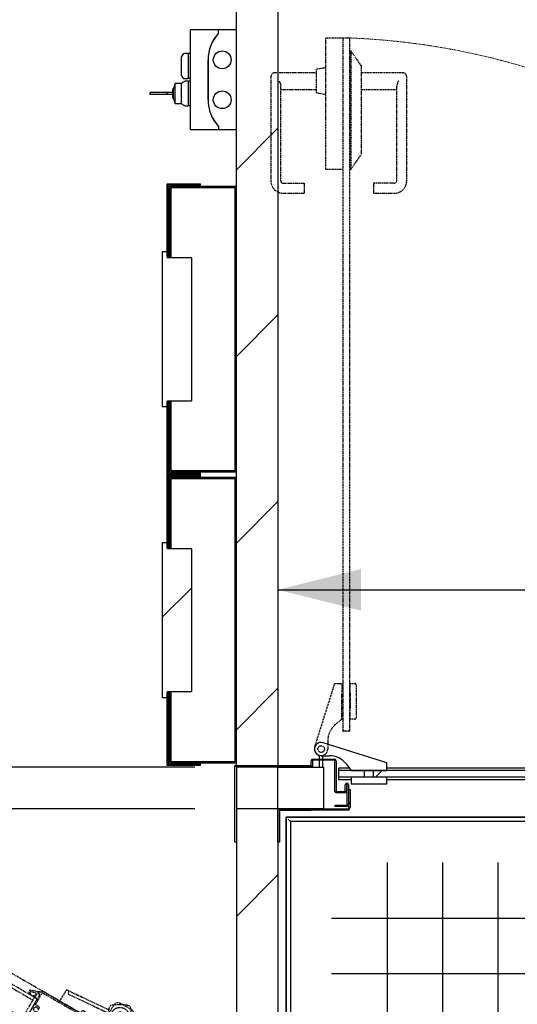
# Model space of a CAD drawing. Header units: millimetres. Extents: x 250 to 59450, y 0 to 41800.
# Tile 71 of 146: x 43272 to 43870, y 16261 to 17446. Entities that reach past the tile are written whole.
import ezdxf

# ---------------------------------------------------------------- set-up
doc = ezdxf.new("R2010")
doc.units = ezdxf.units.MM
doc.header["$LTSCALE"] = 50
doc.header["$PDSIZE"] = -1
doc.linetypes.add('CENTER', pattern=[10.16, 6.35, -1.27, 1.27, -1.27])
doc.linetypes.add('HIDDEN', pattern=[1.905, 1.27, -0.635])
for name, color, linetype in [('KONTUR', 7, 'Continuous'), ('MASS', 29, 'Continuous'), ('SCHNITT', 5, 'CENTER'), ('VERDECKT', 250, 'HIDDEN')]:
    doc.layers.add(name, color=color, linetype=linetype)
doc.styles.add('SLDTEXTSTYLE0', font='TXT', dxfattribs={"width": 0.605})
doc.dimstyles.new('SLDDIMSTYLE2', dxfattribs={"dimtxt": 128.415934, "dimasz": 100, "dimexe": 0, "dimexo": 0.0625, "dimgap": 32.103984, "dimtad": 1, "dimdec": 1, "dimrnd": 1e-09, "dimzin": 12, "dimdsep": 46, "dimtxsty": 'SLDTEXTSTYLE0', "dimsah": 1, "dimcen": 0.09, "dimadec": 0, "dimazin": 3, "dimtfac": 1, "dimtdec": 1, "dimtofl": 0, "dimtmove": 0, "dimatfit": 3, "dimfxl": 1, "dimfrac": 2, "dimtolj": 1, "dimtzin": 12, "dimarcsym": 0})
doc.dimstyles.new('SLDDIMSTYLE3', dxfattribs={"dimtxt": 128.415934, "dimasz": 100, "dimexe": 0, "dimexo": 0.0625, "dimgap": 32.103984, "dimtad": 1, "dimdec": 1, "dimrnd": 1e-09, "dimzin": 12, "dimdsep": 46, "dimtxsty": 'SLDTEXTSTYLE0', "dimsah": 1, "dimcen": 0.09, "dimadec": 0, "dimazin": 3, "dimtfac": 1, "dimtdec": 1, "dimtmove": 0, "dimatfit": 0, "dimfxl": 1, "dimfrac": 2, "dimtolj": 1, "dimtzin": 12, "dimarcsym": 0})

# ---------------------------------------------------------------- blocks, each defined once
blk = doc.blocks.new('Gitterrost')
at = {"color": 7, "linetype": 'Continuous', "lineweight": 0}
blk.add_point((0, 0), dxfattribs=at)
at = {"layer": 'KONTUR', "color": 8, "true_color": 0x808080}
for p, q in [((5817, -2483), (5817, -41924)), ((9150, -2483), (9150, -41924)), ((12483, -2483), (12483, -35964)), ((15817, -2483), (15817, -29510)), ((19150, -2483), (19150, -24930)), ((22483, -2483), (22483, -21376)), ((25817, -2483), (25817, -18520)), ((29150, -2483), (29150, -16196)), ((32483, -2483), (32483, -14306)), ((35817, -2483), (35817, -12787)), ((39150, -2483), (39150, -10787)), ((2483, -5817), (41924, -5817)), ((2483, -9150), (41924, -9150)), ((2483, -12483), (35964, -12483)), ((2483, -15817), (29510, -15817)), ((2483, -19150), (24930, -19150)), ((2483, -22483), (21376, -22483)), ((2483, -25817), (18520, -25817)), ((2483, -29150), (16196, -29150)), ((2483, -32483), (14306, -32483)), ((2483, -35817), (12787, -35817)), ((2483, -39150), (10787, -39150))]:
    blk.add_line(p, q, dxfattribs=at)
blk = doc.blocks.new('Block1')
at = {"color": 7, "linetype": 'Continuous'}
blk.add_blockref('Gitterrost', (0, 198500), dxfattribs=at)
blk = doc.blocks.new('Glastür 875 DIN rechts')
at = {"color": 7, "linetype": 'HIDDEN', "lineweight": 25}
for p, q in [((275, 42775), (1300, 42775)), ((275, 36500), (275, 42775)), ((1350, 42775), (1300, 42725)), ((1300, 42775), (1350, 42775)), ((1300, 42725), (1300, 42775)), ((1300, 42725), (1300, 1125)), ((1350, 42775), (1650, 42775)), ((1700, 42725), (1650, 42775)), ((1650, 42775), (1700, 42775)), ((1700, 42775), (1700, 42725)), ((1700, 42725), (1700, 1125)), ((1800, 41975), (1700, 41975)), ((2400, 41118), (1800, 41975)), ((1800, 36500), (1800, 41975)), ((275, 40975), (-275, 40878)), ((-275, 39472), (-275, 40878)), ((2400, 41118), (2400, 36500)), ((-3025, 40425), (-3025, 34175)), ((-275, 40675), (-2775, 40675)), ((4900, 40675), (2400, 40675)), ((5150, 34175), (5150, 40425)), ((-2425, 34175), (-2425, 39875)), ((4550, 34175), (4550, 39875)), ((-2425, 39675), (-275, 39675)), ((-275, 39472), (275, 39375)), ((2400, 39675), (4550, 39675)), ((275, 34875), (275, 36500)), ((1800, 34875), (1800, 36500)), ((2400, 36500), (2400, 35732)), ((1800, 34875), (2400, 35732)), ((275, 34875), (1300, 34875)), ((1700, 34875), (1800, 34875)), ((-2275, 34025), (-1025, 34025)), ((-1025, 34025), (-1025, 33925)), ((-1025, 33925), (-1025, 33425)), ((4400, 34025), (3150, 34025)), ((3150, 34025), (3150, 33925)), ((3150, 33925), (3150, 33425)), ((-2275, 33425), (-1025, 33425)), ((3150, 33425), (4400, 33425)), ((670, 3457), (700, 3554)), ((700, 3554), (729, 3645)), ((729, 3645), (755, 3727)), ((755, 3727), (777, 3798)), ((777, 3798), (795, 3855)), ((795, 3855), (809, 3898)), ((809, 3898), (817, 3924)), ((817, 3924), (819, 3933)), ((843, 3950), (1250, 3950)), ((1250, 3950), (1250, 3350)), ((1300, 3750), (1250, 3750)), ((1700, 3750), (1750, 3750)), ((1750, 3350), (1750, 3950)), ((1750, 3950), (2025, 3950)), ((2100, 3875), (2100, 3350)), ((-382, 120), (638, 3357)), ((638, 3357), (670, 3457)), ((1250, 1833), (1250, 3350)), ((1750, 3350), (1750, 2400)), ((2100, 3350), (2100, 2400)), ((1750, 1800), (1750, 2400)), ((2100, 2400), (2100, 1875)), ((1250, 1800), (841, 1453)), ((1300, 2000), (1250, 2000)), ((1250, 1833), (1250, 1800)), ((1700, 2000), (1750, 2000)), ((2025, 1800), (1750, 1800)), ((1300, 1125), (1350, 1075)), ((1300, 1125), (1300, 1075)), ((1300, 1075), (1350, 1075)), ((1650, 1075), (1350, 1075)), ((1650, 1075), (1700, 1125)), ((1650, 1075), (1700, 1075)), ((1700, 1125), (1700, 1075)), ((400, 500), (400, 0))]:
    blk.add_line(p, q, dxfattribs=at)
blk.add_circle((0, 0), 200, dxfattribs=at)
blk.add_circle((0, 0), 200, dxfattribs=at)
at = {"color": 7, "linetype": 'HIDDEN', "lineweight": 18}
blk.add_arc((0, 0), 42801, 357.99162, 87.99162, dxfattribs=at)
at = {"color": 7, "linetype": 'HIDDEN', "lineweight": 25}
for centre, radius, start, end in [((-2775, 40425), 250, 89.36848, 181.18583), ((4900, 40425), 250, 359.36848, 91.18583), ((-2275, 34175), 750, 180, 270), ((-2275, 34175), 150, 180, 270), ((4400, 34175), 750, 270, 0), ((4400, 34175), 150, 270, 0), ((843, 3925), 25, 90, 162.51386), ((2025, 3875), 75, 0, 90), ((2025, 1875), 75, 270, 0), ((1650, 500), 1250, 130.31975, 180), ((0, 0), 400, 162.51386, 0)]:
    blk.add_arc(centre, radius, start, end, dxfattribs=at)
at = {"color": 251, "linetype": 'HIDDEN', "lineweight": 25, "true_color": 0x494949}
for points, knots in [([(-2525, 40175), (-2525, 40175), (-2512, 40144), (-2484, 40084), (-2449, 39996), (-2428, 39926), (-2426, 39888), (-2425, 39875)], [0, 0, 0, 0, 0.003062, 0.295432, 0.587517, 0.864072, 1, 1, 1, 1]), ([(4650, 40175), (4650, 40175), (4637, 40144), (4609, 40084), (4574, 39996), (4553, 39926), (4551, 39888), (4550, 39875)], [0, 0, 0, 0, 0.003059, 0.295433, 0.587518, 0.864072, 1, 1, 1, 1])]:
    blk.add_open_spline(points, degree=3, knots=knots, dxfattribs=at)
blk = doc.blocks.new('FLUCHTTÜR FÜR TOR 3500 rechts - 3X')
at = {"layer": 'VERDECKT', "color": 8, "true_color": 0x808080}
for p, q in [((168, -4285), (-35, -5315)), ((168, -4285), (150, -4372)), ((1000, -4255), (575, -4255)), ((1000, -4255), (1000, -5705)), ((1000, -5705), (780, -5705)), ((525, -6500), (758, -6438)), ((758, -6438), (866, -6500)), ((866, -6500), (816, -6587)), ((-1616, -9198), (-374, -6575)), ((-1365, -9115), (-207, -6668)), ((-346, -8180), (474, -6536)), ((70, -7448), (256, -6906)), ((256, -6906), (464, -6547)), ((412, -6786), (265, -7214)), ((520, -6849), (412, -6786)), ((534, -6575), (443, -6732)), ((443, -6732), (508, -6770)), ((508, -6770), (527, -6737)), ((570, -6762), (520, -6849)), ((527, -6737), (570, -6762)), ((593, -6559), (534, -6575)), ((621, -6575), (593, -6559)), ((602, -6607), (621, -6575)), ((645, -6632), (602, -6607)), ((708, -6524), (645, -6632)), ((816, -6587), (708, -6524)), ((316, -7453), (-21959, -46034)), ((304, -7474), (-1554, -10692)), ((216, -7626), (114, -7567)), ((152, -7906), (292, -7664)), ((316, -7453), (216, -7626)), ((334, -7466), (304, -7474)), ((306, -7660), (397, -7713)), ((309, -7333), (1349, -7934)), ((2308, -8603), (316, -7453)), ((2308, -8603), (316, -7453)), ((332, -7595), (375, -7520)), ((415, -7654), (336, -7608)), ((364, -7481), (341, -7467)), ((376, -7513), (369, -7487)), ((410, -7709), (419, -7694)), ((420, -7689), (420, -7663)), ((-1438, -10660), (100, -7997)), ((113, -7994), (603, -8276)), ((571, -8160), (156, -7920)), ((725, -7914), (585, -8156)), ((616, -8273), (681, -8160)), ((636, -7819), (627, -7834)), ((631, -7848), (721, -7900)), ((662, -7802), (639, -7816)), ((752, -7849), (672, -7802)), ((750, -8142), (873, -8213)), ((923, -7806), (760, -7850)), ((773, -8002), (813, -7932)), ((969, -8172), (791, -8070)), ((819, -7927), (917, -7901)), ((891, -8281), (856, -8342)), ((924, -7902), (992, -7941)), ((1035, -7868), (930, -7807)), ((1037, -8154), (969, -8172)), ((1006, -7938), (1038, -7881)), ((1175, -8234), (1037, -8154)), ((1181, -8255), (1175, -8234)), ((1201, -8249), (1181, -8255)), ((1340, -8329), (1201, -8249)), ((1349, -7934), (1354, -7954)), ((1354, -7954), (1375, -7949)), ((1375, -7949), (2358, -8516)), ((1543, -8248), (1575, -8191)), ((1615, -8301), (1547, -8261)), ((1589, -8188), (1694, -8248)), ((1698, -8254), (1742, -8417)), ((-19967, -47184), (2308, -8603)), ((-936, -9622), (-211, -8366)), ((-211, -8366), (-307, -8311)), ((829, -8471), (919, -8523)), ((1079, -8615), (1169, -8667)), ((1095, -8303), (1083, -8325)), ((1095, -8303), (1182, -8353)), ((1182, -8353), (1169, -8375)), ((1268, -8579), (1303, -8519)), ((1340, -8329), (1358, -8397)), ((1358, -8397), (1536, -8500)), ((1371, -8500), (1494, -8572)), ((1448, -8753), (1513, -8640)), ((1941, -9049), (1451, -8766)), ((1704, -8479), (1564, -8721)), ((1567, -8735), (1983, -8975)), ((1604, -8482), (1644, -8412)), ((1645, -8404), (1619, -8307)), ((1808, -8528), (1717, -8475)), ((1747, -8423), (1827, -8469)), ((1815, -9456), (2293, -8628)), ((1831, -8509), (1822, -8524)), ((1832, -8478), (1832, -8504)), ((1997, -8971), (2137, -8729)), ((2039, -8649), (2047, -8634)), ((2133, -8715), (2042, -8663)), ((2051, -8631), (2074, -8617)), ((2084, -8617), (2163, -8663)), ((2177, -8660), (2220, -8585)), ((2226, -8581), (2252, -8574)), ((2260, -8575), (2283, -8588)), ((2287, -8594), (2294, -8620)), ((2358, -8516), (2308, -8603)), ((2308, -8603), (2358, -8516)), ((-1616, -9198), (-1569, -9099)), ((-1559, -9094), (-1365, -9115)), ((-936, -9622), (-1305, -9410)), ((1803, -9177), (1553, -9610)), ((1795, -9461), (1815, -9456)), ((1800, -9482), (1795, -9461)), ((1892, -9153), (1803, -9177)), ((1944, -9062), (1892, -9153)), ((815, -11188), (1800, -9482)), ((1577, -9699), (892, -10885)), ((1553, -9610), (1577, -9699)), ((-19608, -43061), (-1083, -10975)), ((-19334, -42988), (-1009, -11248)), ((-1474, -10757), (-1591, -11425)), ((-1550, -10705), (-1478, -10747)), ((-1508, -11386), (-1454, -11081)), ((-735, -11078), (-1434, -10674)), ((-1166, -11100), (-1385, -10974)), ((-1380, -11046), (-1240, -11127)), ((-1310, -10844), (-688, -11203)), ((-1236, -11141), (-1263, -11188)), ((-1220, -11213), (-1163, -11114)), ((-1183, -11148), (246, -11973)), ((-1083, -10975), (346, -11800)), ((-644, -10940), (-721, -11074)), ((-688, -11203), (-676, -11196)), ((-676, -11196), (-438, -11333)), ((-447, -10900), (-538, -10848)), ((-206, -11040), (-296, -10987)), ((6, -11229), (-199, -11110)), ((-116, -11245), (461, -11578)), ((85, -11113), (20, -11225)), ((94, -11268), (159, -11155)), ((155, -11141), (99, -11109)), ((438, -11842), (800, -11214)), ((803, -10909), (553, -11342)), ((795, -11193), (815, -11188)), ((800, -11214), (795, -11193)), ((892, -10885), (803, -10909)), ((346, -11800), (-18179, -43886)), ((-1586, -11435), (-1416, -11533)), ((-1422, -11443), (-1503, -11396)), ((-1376, -11383), (-1408, -11440)), ((-1403, -11529), (-1333, -11408)), ((-438, -11333), (-438, -11348)), ((-438, -11348), (-278, -11440)), ((-268, -11440), (-148, -11370)), ((-148, -11353), (-171, -11340)), ((513, -11521), (97, -11281)), ((366, -11689), (346, -11800)), ((346, -11800), (424, -11845)), ((463, -11598), (369, -11683)), ((577, -11431), (527, -11518)), ((553, -11342), (577, -11431)), ((73, -11873), (-18252, -43613)), ((-19992, -42832), (-19473, -42396)), ((-19465, -42488), (-19702, -42687)), ((-19461, -42395), (-19291, -42494)), ((-19372, -42533), (-19453, -42487)), ((-19401, -42603), (-19368, -42547)), ((-19288, -42507), (-19358, -42628)), ((-21946, -46012), (-20089, -42795)), ((-20058, -42911), (-21595, -45574)), ((-20075, -42791), (-20003, -42833)), ((-19345, -43311), (-20044, -42908)), ((-19835, -42930), (-19213, -43289)), ((-19541, -42927), (-19760, -42800)), ((-19695, -42768), (-19555, -42850)), ((-18179, -43886), (-19608, -43061)), ((-19541, -42846), (-19513, -42798)), ((-19470, -42823), (-19528, -42923)), ((-18079, -43713), (-19508, -42888)), ((-19355, -43649), (-19445, -43597)), ((-19419, -43459), (-19341, -43325)), ((-19213, -43289), (-19213, -43304)), ((-19213, -43304), (-18975, -43441)), ((-19113, -43789), (-19204, -43736)), ((-18844, -43878), (-19049, -43759)), ((-18975, -43441), (-18963, -43434)), ((-18963, -43434), (-18803, -43526)), ((-18891, -43764), (-18314, -44097)), ((-18813, -43682), (-18836, -43669)), ((-18798, -43535), (-18798, -43673)), ((-18905, -44004), (-18840, -43892)), ((-18845, -44050), (-18901, -44018)), ((-18766, -43934), (-18831, -44047)), ((-18337, -44170), (-18753, -43930)), ((-18722, -44727), (-18472, -44294)), ((-18472, -44294), (-18383, -44271)), ((-18097, -43945), (-18460, -44573)), ((-18383, -44271), (-18333, -44184)), ((-18296, -44089), (-18269, -43964)), ((-18265, -43959), (-18179, -43886)), ((-18179, -43886), (-18101, -43931)), ((-18475, -44599), (-19460, -46305)), ((-19383, -46003), (-18698, -44816)), ((-18698, -44816), (-18722, -44727)), ((-18460, -44573), (-18480, -44578)), ((-18480, -44578), (-18475, -44599)), ((-21592, -45588), (-21102, -45870)), ((-22488, -46450), (-22191, -46109)), ((-22086, -45823), (-22462, -46255)), ((-22066, -46088), (-21026, -46688)), ((-21859, -45861), (-21961, -45802)), ((-21959, -46034), (-21859, -45861)), ((-21959, -46034), (-19967, -47184)), ((-19967, -47184), (-21959, -46034)), ((-21938, -46043), (-21946, -46012)), ((-21911, -46062), (-21934, -46049)), ((-21877, -46056), (-21903, -46063)), ((-21828, -45977), (-21871, -46051)), ((-21735, -46019), (-21814, -45973)), ((-21648, -45665), (-21788, -45908)), ((-21784, -45921), (-21693, -45974)), ((-21702, -46006), (-21725, -46019)), ((-21690, -45988), (-21698, -46003)), ((-21219, -45902), (-21634, -45662)), ((-21483, -46159), (-21483, -46133)), ((-21482, -46128), (-21473, -46113)), ((-21398, -46214), (-21478, -46167)), ((-21459, -46109), (-21369, -46161)), ((-21355, -46158), (-21215, -45915)), ((-21255, -46155), (-21296, -46225)), ((-21009, -46239), (-21187, -46137)), ((-21099, -45884), (-21164, -45997)), ((-21145, -46065), (-21022, -46136)), ((-20954, -46118), (-20919, -46057)), ((-20821, -45970), (-20731, -46022)), ((-20571, -46114), (-20481, -46166)), ((-19722, -46460), (-19472, -46027)), ((-19472, -46027), (-19383, -46003)), ((-22680, -46691), (-22617, -46924)), ((-22462, -46255), (-22670, -46615)), ((-22610, -46662), (-22519, -46504)), ((-22594, -46721), (-22610, -46662)), ((-22567, -46737), (-22594, -46721)), ((-22548, -46704), (-22567, -46737)), ((-22567, -46838), (-22505, -46729)), ((-22505, -46729), (-22548, -46704)), ((-22519, -46504), (-22454, -46542)), ((-22380, -46513), (-22488, -46450)), ((-22454, -46542), (-22473, -46574)), ((-22473, -46574), (-22430, -46599)), ((-22430, -46599), (-22380, -46513)), ((-21349, -46383), (-21393, -46220)), ((-21240, -46449), (-21345, -46389)), ((-21297, -46233), (-21270, -46330)), ((-21266, -46336), (-21198, -46375)), ((-21194, -46389), (-21227, -46445)), ((-21026, -46688), (-21006, -46683)), ((-20991, -46308), (-21009, -46239)), ((-21006, -46683), (-21000, -46703)), ((-21000, -46703), (-20017, -47271)), ((-20853, -46388), (-20991, -46308)), ((-20832, -46382), (-20853, -46388)), ((-20833, -46284), (-20820, -46262)), ((-20833, -46284), (-20746, -46334)), ((-20827, -46403), (-20832, -46382)), ((-20688, -46483), (-20827, -46403)), ((-20746, -46334), (-20734, -46312)), ((-20657, -46699), (-20690, -46755)), ((-20688, -46483), (-20620, -46464)), ((-20686, -46769), (-20581, -46829)), ((-20575, -46735), (-20643, -46695)), ((-20620, -46464), (-20442, -46567)), ((-20470, -46710), (-20568, -46736)), ((-20507, -46295), (-20542, -46355)), ((-20524, -46424), (-20401, -46495)), ((-20424, -46635), (-20464, -46705)), ((-20376, -46723), (-20236, -46480)), ((-20282, -46789), (-20373, -46736)), ((-20267, -46364), (-20332, -46477)), ((-19764, -46643), (-20254, -46360)), ((-20223, -46477), (-19807, -46717)), ((-19475, -46331), (-19953, -47159)), ((-19803, -46730), (-19943, -46973)), ((-19751, -46639), (-19698, -46548)), ((-19698, -46548), (-19722, -46460)), ((-19460, -46305), (-19480, -46311)), ((-19480, -46311), (-19475, -46331)), ((-22617, -46924), (-22509, -46987)), ((-22459, -46900), (-22567, -46838)), ((-22509, -46987), (-22459, -46900)), ((-20574, -46830), (-20411, -46787)), ((-20403, -46788), (-20323, -46834)), ((-20313, -46834), (-20290, -46821)), ((-20287, -46818), (-20278, -46803)), ((-20071, -46948), (-20071, -46974)), ((-20061, -46928), (-20070, -46943)), ((-20066, -46982), (-19987, -47028)), ((-19957, -46976), (-20048, -46924)), ((-20027, -47124), (-20020, -47150)), ((-19983, -47042), (-20026, -47116)), ((-20017, -47271), (-19967, -47184)), ((-19967, -47184), (-20017, -47271)), ((-20015, -47156), (-19992, -47169)), ((-19985, -47170), (-19959, -47163))]:
    blk.add_line(p, q, dxfattribs=at)
for radius in [560, 300, 300]:
    blk.add_circle((0, -6000), radius, dxfattribs=at)
for centre, radius, start, end in [((177, -4287), 10, 96.59962, 168.8663), ((556, -7561), 3306, 89.67495, 96.59962), ((3010, -7726), 4185, 143.84236, 156.15764), ((-15, -9565), 4250, 90.2716, 96.13226), ((-167, -5405), 250, 66.13226, 143.84236), ((-1785, -9063), 4250, 53.86774, 66.13226), ((3470, -6010), 4185, 173.84236, 186.15764), ((-442, -5588), 250, 96.13226, 173.84236), ((-3500, -6010), 4185, 353.84236, 2.74199), ((780, -5805), 100, 90, 182.74199), ((573, -5832), 250, 336.15764, 53.86774), ((-589, -6136), 250, 156.15764, 233.86774), ((1770, -2905), 4250, 233.86774, 242.29244), ((-442, -6432), 250, 186.15764, 263.86774), ((412, -6432), 250, 276.13226, 353.84236), ((550, -6597), 100, 105, 150), ((-3026, -4241), 4185, 326.74741, 336.15764), ((-15, -2455), 4250, 263.86774, 276.13226), ((164, -7480), 100, 161, 240), ((359, -7247), 100, 161, 240), ((301, -7669), 10, 60, 150), ((341, -7600), 10, 150, 240), ((336, -7476), 10, 60, 105), ((359, -7489), 10, 15, 60), ((366, -7515), 10, 330, 15), ((410, -7663), 10, 360, 60), ((410, -7689), 10, 330, 360), ((-257, -8225), 100, 153.49913, 240), ((108, -8002), 10, 60, 150), ((161, -7911), 10, 150, 240), ((402, -7704), 10, 240, 330), ((576, -8151), 10, 240, 330), ((608, -8268), 10, 240, 330), ((636, -7839), 10, 150, 240), ((644, -7824), 10, 120, 150), ((667, -7811), 10, 60, 120), ((725, -8185), 50, 60, 150), ((716, -7909), 10, 330, 60), ((757, -7840), 10, 240, 285), ((816, -8027), 50, 150, 240), ((822, -7937), 10, 105, 150), ((848, -8256), 50, 330, 60), ((919, -7911), 10, 60, 105), ((925, -7816), 10, 60, 105), ((997, -7933), 10, 240, 330), ((1030, -7876), 10, 330, 60), ((1552, -8253), 10, 150, 240), ((1584, -8196), 10, 60, 150), ((1689, -8257), 10, 15, 60), ((1062, -8461), 238, 150, 180.36418), ((834, -8462), 10, 180.36418, 240), ((924, -8514), 10, 240, 21.22955), ((1062, -8461), 137, 81.32369, 201.22955), ((1084, -8606), 10, 98.77045, 240), ((1062, -8461), 137, 278.77045, 38.67631), ((1174, -8658), 10, 240, 299.63582), ((1062, -8461), 237, 299.63582, 330), ((1346, -8544), 50, 60, 150), ((1456, -8758), 10, 150, 240), ((1469, -8615), 50, 330, 60), ((1561, -8457), 50, 240, 330), ((1572, -8726), 10, 150, 240), ((1610, -8309), 10, 15, 60), ((1636, -8407), 10, 330, 15), ((1712, -8484), 10, 60, 150), ((1752, -8414), 10, 195, 240), ((1813, -8519), 10, 240, 330), ((1822, -8478), 10, 0, 60), ((1822, -8504), 10, 330, 0), ((2047, -8654), 10, 150, 240), ((2056, -8639), 10, 120, 150), ((2079, -8626), 10, 60, 120), ((2128, -8724), 10, 330, 60), ((2168, -8655), 10, 240, 330), ((2228, -8590), 10, 105, 150), ((2255, -8583), 10, 60, 105), ((2278, -8597), 10, 15, 60), ((2285, -8623), 10, 330, 15), ((-1607, -9202), 10, 154.661, 233.96018), ((332, -6537), 3306, 233.96018, 240.32505), ((-1560, -9104), 10, 83.80819, 154.661), ((1936, -9057), 10, 330, 60), ((1988, -8966), 10, 240, 330), ((-1545, -10697), 10, 150, 240), ((-1483, -10755), 10, 350, 60), ((-1405, -11089), 50, 60, 170), ((-1405, -11089), 50, 60, 170), ((-1429, -10665), 10, 150, 240), ((-1348, -10909), 75, 170, 240), ((-1348, -10909), 75, 60, 170), ((-1242, -11201), 25, 150, 240), ((-1242, -11201), 25, 240, 330), ((-1245, -11136), 10, 330, 60), ((-1171, -11109), 10, 330, 60), ((-730, -11069), 10, 240, 330), ((-438, -11059), 238, 117.42103, 150), ((-438, -11059), 137, 95.70029, 24.29971), ((-543, -10857), 10, 60, 117.42103), ((-453, -10910), 11.5, 275.70029, 60), ((-302, -10997), 11.5, 60, 204.29971), ((-211, -11048), 10, 2.57897, 60), ((-438, -11059), 238, 350.08625, 2.57897), ((-194, -11101), 10, 170.08625, 240), ((-143, -11292), 55, 60, 150), ((11, -11220), 10, 240, 330), ((94, -11118), 10, 60, 150), ((150, -11150), 10, 330, 60), ((-1581, -11426), 10, 170, 240), ((-1498, -11388), 10, 170, 240), ((-1417, -11435), 10, 240, 330), ((-1411, -11524), 10, 240, 330), ((-1354, -11396), 25, 60, 150), ((-1354, -11396), 25, 330, 60), ((-273, -11431), 10, 240, 300), ((-143, -11292), 55, 150, 240), ((-153, -11362), 10, 300, 60), ((102, -11273), 10, 150, 240), ((376, -11691), 10, 132.51011, 170.0425), ((429, -11837), 10, 240, 330), ((454, -11588), 12.6, 312.51011, 54.99625), ((518, -11513), 10, 240, 330), ((-19466, -42404), 10, 60, 130), ((-19458, -42495), 10, 60, 130), ((-19379, -42616), 25, 150, 240), ((-19379, -42616), 25, 240, 330), ((-19377, -42542), 10, 330, 60), ((-19296, -42502), 10, 330, 60), ((-20080, -42800), 10, 60, 150), ((-20049, -42916), 10, 60, 150), ((-19998, -42824), 10, 240, 310), ((-19798, -42865), 75, 130, 240), ((-19798, -42865), 75, 60, 130), ((-19670, -42725), 50, 130, 240), ((-19670, -42725), 50, 130, 240), ((-19550, -42841), 10, 240, 330), ((-19536, -42918), 10, 240, 330), ((-19492, -42811), 25, 60, 150), ((-19492, -42811), 25, 330, 60), ((-19213, -43578), 237, 150, 182.57897), ((-19440, -43588), 10, 182.57897, 240), ((-19349, -43639), 11.5, 240, 24.29971), ((-19213, -43578), 138, 275.70029, 204.29971), ((-19350, -43320), 10, 330, 60), ((-19198, -43726), 11.5, 95.70029, 240), ((-19108, -43780), 10, 240, 297.42103), ((-19213, -43578), 238, 297.42103, 309.91375), ((-19054, -43768), 10, 60, 129.91375), ((-18863, -43716), 55, 150, 240), ((-18863, -43716), 55, 60, 150), ((-18808, -43673), 10, 240, 360), ((-18808, -43535), 10, 0, 60), ((-18896, -44009), 10, 150, 240), ((-18840, -44042), 10, 240, 330), ((-18849, -43887), 10, 330, 60), ((-18758, -43939), 10, 60, 150), ((-18342, -44179), 10, 330, 60), ((-18308, -44086), 12.6, 245.00375, 347.48989), ((-18259, -43967), 10, 129.9575, 167.48989), ((-18106, -43940), 10, 330, 60), ((-21587, -45579), 10, 150, 240), ((-22116, -46175), 100, 60, 139), ((-22011, -45889), 100, 60, 139), ((-21929, -46040), 10, 195, 240), ((-21906, -46053), 10, 240, 285), ((-21879, -46046), 10, 285, 330), ((-21819, -45982), 10, 60, 150), ((-21779, -45913), 10, 150, 240), ((-21730, -46011), 10, 240, 300), ((-21707, -45998), 10, 300, 330), ((-21698, -45983), 10, 330, 60), ((-21639, -45670), 10, 60, 150), ((-21473, -46133), 10, 150, 180), ((-21473, -46159), 10, 180, 240), ((-21464, -46118), 10, 60, 150), ((-21364, -46153), 10, 240, 330), ((-21212, -46180), 50, 60, 150), ((-21224, -45910), 10, 330, 60), ((-21120, -46022), 50, 150, 240), ((-21107, -45879), 10, 330, 60), ((-20997, -46093), 50, 240, 330), ((-20713, -46176), 238, 119.63582, 150), ((-20713, -46176), 137, 98.77045, 218.67631), ((-20826, -45978), 10, 60, 119.63582), ((-20736, -46030), 10, 278.77045, 60), ((-20713, -46176), 137, 261.32369, 21.22955), ((-20576, -46123), 10, 60, 201.22955), ((-20713, -46176), 237, 330, 0.36418), ((-20486, -46175), 10, 0.36418, 60), ((-22583, -46665), 100, 150, 195), ((-21403, -46222), 10, 15, 60), ((-21340, -46380), 10, 195, 240), ((-21287, -46230), 10, 150, 195), ((-21261, -46327), 10, 195, 240), ((-21235, -46440), 10, 240, 330), ((-21203, -46384), 10, 330, 60), ((-20681, -46760), 10, 150, 240), ((-20648, -46704), 10, 60, 150), ((-20570, -46726), 10, 240, 285), ((-20499, -46380), 50, 150, 240), ((-20473, -46700), 10, 285, 330), ((-20467, -46610), 50, 330, 60), ((-20376, -46452), 50, 240, 330), ((-20368, -46728), 10, 150, 240), ((-20259, -46369), 10, 60, 150), ((-20228, -46485), 10, 60, 150), ((-19812, -46725), 10, 330, 60), ((-19759, -46634), 10, 240, 330), ((0, -6000), 46761, 241.22539, 271.17513), ((-20576, -46821), 10, 240, 285), ((-20408, -46797), 10, 60, 105), ((-20318, -46826), 10, 240, 300), ((-20295, -46813), 10, 300, 330), ((-20287, -46798), 10, 330, 60), ((-20061, -46948), 10, 150, 180), ((-20061, -46974), 10, 180, 240), ((-20053, -46933), 10, 60, 150), ((-20017, -47121), 10, 150, 195), ((-20010, -47147), 10, 195, 240), ((-19987, -47161), 10, 240, 285), ((-19992, -47037), 10, 330, 60), ((-19961, -47154), 10, 285, 330), ((-19952, -46968), 10, 240, 330)]:
    blk.add_arc(centre, radius, start, end, dxfattribs=at)
at = {"layer": 'VERDECKT'}
blk.add_point((0, 0), dxfattribs=at)
blk.add_point((0, 0), dxfattribs=at)
blk = doc.blocks.new('_D_38')
at = {"layer": 'MASS'}
blk.add_line((43582.4, 16759.9), (45032.4, 16759.9), dxfattribs=at)
for points in [[(43582.4, 16759.9), (43682.4, 16734.9), (43682.4, 16784.9)], [(45032.4, 16759.9), (44932.4, 16784.9), (44932.4, 16734.9)]]:
    blk.add_solid(points, dxfattribs=at)
at = {"layer": 'MASS', "insert": (44111.4, 16930.5), "char_height": 132.29, "attachment_point": 1, "style": 'SLDTEXTSTYLE0'}
blk.add_mtext('1450', dxfattribs=at)
blk = doc.blocks.new('_D_40')
at = {"layer": 'MASS'}
for p, q in [((43482.4, 16546.4), (41238.6, 16546.4)), ((41263.6, 16546.4), (41263.6, 12446.4)), ((43482.4, 12446.4), (41238.6, 12446.4))]:
    blk.add_line(p, q, dxfattribs=at)
for points in [[(41263.6, 16546.4), (41238.6, 16446.4), (41288.6, 16446.4)], [(41263.6, 12446.4), (41288.6, 12546.4), (41238.6, 12546.4)]]:
    blk.add_solid(points, dxfattribs=at)
at = {"layer": 'MASS', "insert": (41093.1, 14300.4), "char_height": 132.29, "attachment_point": 1, "rotation": 90, "style": 'SLDTEXTSTYLE0'}
blk.add_mtext('4100', dxfattribs=at)
blk = doc.blocks.new('_D_41')
at = {"layer": 'MASS'}
for p, q in [((43482.4, 19546.4), (41238.6, 19546.4)), ((41263.6, 16546.4), (41263.6, 19546.4)), ((43482.4, 16546.4), (41238.6, 16546.4))]:
    blk.add_line(p, q, dxfattribs=at)
for points in [[(41263.6, 19546.4), (41238.6, 19446.4), (41288.6, 19446.4)], [(41263.6, 16546.4), (41288.6, 16646.4), (41238.6, 16646.4)]]:
    blk.add_solid(points, dxfattribs=at)
at = {"layer": 'MASS', "insert": (41093.1, 17850.4), "char_height": 132.29, "attachment_point": 1, "rotation": 90, "style": 'SLDTEXTSTYLE0'}
blk.add_mtext('3000', dxfattribs=at)
blk = doc.blocks.new('_D_44')
at = {"layer": 'MASS'}
for p, q in [((43482.4, 16496.4), (41566.7, 16496.4)), ((41591.7, 12496.4), (41591.7, 16496.4)), ((43482.4, 12496.4), (41566.7, 12496.4))]:
    blk.add_line(p, q, dxfattribs=at)
for points in [[(41591.7, 16496.4), (41566.7, 16396.4), (41616.7, 16396.4)], [(41591.7, 12496.4), (41616.7, 12596.4), (41566.7, 12596.4)]]:
    blk.add_solid(points, dxfattribs=at)
at = {"layer": 'MASS', "insert": (41421.2, 14300.4), "char_height": 132.29, "attachment_point": 1, "rotation": 90, "style": 'SLDTEXTSTYLE0'}
blk.add_mtext('4000', dxfattribs=at)
blk = doc.blocks.new('_D_46')
at = {"layer": 'MASS'}
for p, q in [((41591.7, 16546.4), (41591.7, 16857.9)), ((43482.4, 16546.4), (41566.7, 16546.4)), ((41591.7, 16496.4), (41591.7, 16546.4)), ((43482.4, 16496.4), (41566.7, 16496.4)), ((41591.7, 16496.4), (41591.7, 16371.4))]:
    blk.add_line(p, q, dxfattribs=at)
for points in [[(41591.7, 16546.4), (41616.7, 16646.4), (41566.7, 16646.4)], [(41591.7, 16496.4), (41566.7, 16396.4), (41616.7, 16396.4)]]:
    blk.add_solid(points, dxfattribs=at)
at = {"layer": 'MASS', "insert": (41421.2, 16661.9), "char_height": 132.29, "attachment_point": 1, "rotation": 90, "style": 'SLDTEXTSTYLE0'}
blk.add_mtext('50', dxfattribs=at)

msp = doc.modelspace()

# ---------------------------------------------------------------- hatches: boundary and pattern name
at = {"layer": 'SCHNITT', "linetype": 'Continuous', "lineweight": 18}
h = msp.add_hatch(dxfattribs=at)
h.set_pattern_fill('ANSI31', color=256, scale=50, style=0)
h.paths.add_polyline_path([(43532.36, 17548.38), (43532.36, 16546.38), (43582.36, 16546.38), (43582.36, 17548.38)], flags=0)
h = msp.add_hatch(dxfattribs=at)
h.set_pattern_fill('ANSI31', color=256, scale=50, angle=3e-322, style=0)
h.paths.add_polyline_path([(43449.26, 17248.38), (43449.26, 17160.38), (43450.76, 17160.38), (43450.76, 17246.88), (43489.26, 17246.88), (43489.26, 17248.38)], flags=0)
h = msp.add_hatch(dxfattribs=at)
h.set_pattern_fill('ANSI31', color=256, scale=50, angle=3e-322, style=0)
h.paths.add_polyline_path([(43530.86, 17243.88), (43530.86, 16902.88), (43453.86, 16902.88), (43453.86, 16926.38), (43452.36, 16926.38), (43452.36, 16901.38), (43532.36, 16901.38), (43532.36, 17245.38), (43452.36, 17245.38), (43452.36, 17220.38), (43453.86, 17220.38), (43453.86, 17243.88)], flags=0)
h = msp.add_hatch(dxfattribs=at)
h.set_pattern_fill('ANSI31', color=256, scale=50, angle=3e-322, style=0)
h.paths.add_polyline_path([(43478.26, 16987.38), (43478.26, 17159.38), (43449.26, 17159.38), (43449.26, 17166.88), (43443.26, 17166.88), (43443.26, 17163.88), (43443.28, 17163.88), (43443.28, 17150.88), (43443.26, 17150.88), (43443.26, 16995.88), (43443.28, 16995.88), (43443.28, 16982.88), (43443.26, 16982.88), (43443.26, 16979.88), (43449.26, 16979.88), (43449.26, 16987.38)], flags=0)
h = msp.add_hatch(dxfattribs=at)
h.set_pattern_fill('ANSI31', color=256, scale=50, angle=3e-322, style=0)
h.paths.add_polyline_path([(43450.76, 16899.88), (43450.76, 16986.38), (43449.26, 16986.38), (43449.26, 16898.38), (43489.26, 16898.38), (43489.26, 16899.88)], flags=0)
h = msp.add_hatch(dxfattribs=at)
h.set_pattern_fill('ANSI31', color=256, scale=50, angle=3e-322, style=0)
h.paths.add_polyline_path([(43449.26, 16898.38), (43449.26, 16810.38), (43450.76, 16810.38), (43450.76, 16896.88), (43489.26, 16896.88), (43489.26, 16898.38)], flags=0)
h = msp.add_hatch(dxfattribs=at)
h.set_pattern_fill('ANSI31', color=256, scale=50, angle=3e-322, style=0)
h.paths.add_polyline_path([(43530.86, 16893.88), (43530.86, 16552.88), (43453.86, 16552.88), (43453.86, 16576.38), (43452.36, 16576.38), (43452.36, 16551.38), (43532.36, 16551.38), (43532.36, 16895.38), (43452.36, 16895.38), (43452.36, 16870.38), (43453.86, 16870.38), (43453.86, 16893.88)], flags=0)
h = msp.add_hatch(dxfattribs=at)
h.set_pattern_fill('ANSI31', color=256, scale=50, angle=3e-322, style=0)
h.paths.add_polyline_path([(43478.26, 16637.38), (43478.26, 16809.38), (43449.26, 16809.38), (43449.26, 16816.88), (43443.26, 16816.88), (43443.26, 16813.88), (43443.28, 16813.88), (43443.28, 16800.88), (43443.26, 16800.88), (43443.26, 16645.88), (43443.28, 16645.88), (43443.28, 16632.88), (43443.26, 16632.88), (43443.26, 16629.88), (43449.26, 16629.88), (43449.26, 16637.38)], flags=0)
h = msp.add_hatch(dxfattribs=at)
h.set_pattern_fill('ANSI31', color=256, scale=50, angle=3e-322, style=0)
h.paths.add_polyline_path([(43450.76, 16549.88), (43450.76, 16636.38), (43449.26, 16636.38), (43449.26, 16548.38), (43489.26, 16548.38), (43489.26, 16549.88)], flags=0)
h = msp.add_hatch(dxfattribs=at)
h.set_pattern_fill('ANSI31', color=256, scale=50, angle=3e-322, style=0)
h.paths.add_polyline_path([(43622.36, 16548.38), (43530.36, 16548.38), (43530.36, 16456.38), (43532.36, 16456.38), (43532.36, 16546.38), (43622.36, 16546.38)], flags=0)
h = msp.add_hatch(dxfattribs=at)
h.set_pattern_fill('ANSI31', color=256, scale=50, angle=3e-322, style=0)
h.paths.add_polyline_path([(43582.36, 16546.38), (43582.36, 16496.38), (43637.36, 16496.38), (43637.36, 16546.38)], flags=0)
h = msp.add_hatch(dxfattribs=at)
h.set_pattern_fill('ANSI31', color=256, scale=50, style=0)
edge = h.paths.add_edge_path(flags=0)
edge.add_line((43622.36, 16554.38), (43622.36, 16546.38))
edge.add_line((43622.36, 16546.38), (43623.86, 16546.38))
edge.add_line((43623.86, 16546.38), (43623.86, 16554.38))
edge.add_arc((43624.36, 16554.38), 0.5, 90, 180, ccw=False)
edge.add_line((43624.36, 16554.88), (43650.36, 16554.88))
edge.add_arc((43650.36, 16554.38), 0.5, 0, 90, ccw=False)
edge.add_line((43650.86, 16554.38), (43650.86, 16517.88))
edge.add_arc((43652.86, 16517.88), 2, 180, 270)
edge.add_line((43652.86, 16515.88), (43662.86, 16515.88))
edge.add_arc((43662.86, 16517.88), 2, 270, 360)
edge.add_line((43664.86, 16517.88), (43664.86, 16525.38))
edge.add_arc((43665.36, 16525.38), 0.5, 0, 180, ccw=False)
edge.add_line((43665.86, 16525.38), (43665.86, 16501.38))
edge.add_arc((43665.36, 16501.38), 0.5, 270, 360, ccw=False)
edge.add_line((43665.36, 16500.88), (43651.36, 16500.88))
edge.add_line((43651.36, 16500.88), (43651.36, 16499.38))
edge.add_line((43651.36, 16499.38), (43665.36, 16499.38))
edge.add_arc((43665.36, 16501.38), 2, 270, 360)
edge.add_line((43667.36, 16501.38), (43667.36, 16525.38))
edge.add_arc((43665.36, 16525.38), 2, 0, 180)
edge.add_line((43663.36, 16525.38), (43663.36, 16517.88))
edge.add_arc((43662.86, 16517.88), 0.5, 270, 360, ccw=False)
edge.add_line((43662.86, 16517.38), (43652.86, 16517.38))
edge.add_arc((43652.86, 16517.88), 0.5, 180, 270, ccw=False)
edge.add_line((43652.36, 16517.88), (43652.36, 16554.38))
edge.add_arc((43650.36, 16554.38), 2, 0, 90)
edge.add_line((43650.36, 16556.38), (43624.36, 16556.38))
edge.add_arc((43624.36, 16554.38), 2, 90, 180)
h = msp.add_hatch(dxfattribs=at)
h.set_pattern_fill('ANSI31', color=256, scale=50, style=0)
h.paths.add_polyline_path([(44234.5, 16542.28), (44225.22, 16542.28), (44225.22, 16542.38), (44191.86, 16542.38), (44191.86, 16542.28), (44181.61, 16542.28), (44181.61, 16542.38), (44150.96, 16542.38), (44150.96, 16542.28), (44146.23, 16542.28), (44146.23, 16542.38), (44115.15, 16542.38), (44115.15, 16542.28), (44104.44, 16542.28), (44104.44, 16542.38), (44071.4, 16542.38), (44071.4, 16542.28), (44060.7, 16542.28), (44060.7, 16542.38), (44019.49, 16542.38), (44019.49, 16542.28), (44011.51, 16542.28), (44011.51, 16542.38), (43986.8, 16542.38), (43986.8, 16542.28), (43978.52, 16542.28), (43978.52, 16542.38), (43940.2, 16542.38), (43940.2, 16542.28), (43927.77, 16542.28), (43927.77, 16542.38), (43889, 16542.38), (43889, 16542.28), (43882.96, 16542.28), (43882.96, 16542.38), (43655.86, 16542.38), (43655.86, 16534.38), (44489.86, 16534.38), (44489.86, 16542.38), (44261.89, 16542.38), (44261.89, 16542.28), (44253.75, 16542.28), (44253.75, 16542.38), (44234.5, 16542.38)], flags=0)
h = msp.add_hatch(dxfattribs=at)
h.set_pattern_fill('ANSI31', color=256, scale=50, style=0)
edge = h.paths.add_edge_path(flags=0)
edge.add_line((43669.36, 16519.88), (43667.86, 16519.88))
edge.add_line((43667.86, 16519.88), (43667.86, 16498.43))
edge.add_arc((43665.8, 16498.43), 2.05, 270, 360, ccw=False)
edge.add_line((43665.8, 16496.38), (43622.36, 16496.38))
edge.add_line((43622.36, 16496.38), (43622.36, 16494.88))
edge.add_line((43622.36, 16494.88), (43665.8, 16494.88))
edge.add_arc((43665.8, 16498.43), 3.55, 270, 360)
edge.add_line((43669.36, 16498.43), (43669.36, 16519.88))
h = msp.add_hatch(dxfattribs=at)
h.set_pattern_fill('ANSI31', color=256, scale=50, angle=3e-322, style=0)
h.paths.add_polyline_path([(43532.36, 16496.38), (43532.36, 16246.38), (43582.36, 16246.38), (43582.36, 16496.38)], flags=0)
h = msp.add_hatch(dxfattribs=at)
h.set_pattern_fill('ANSI31', color=256, scale=50, angle=3e-322, style=0)
h.paths.add_polyline_path([(43582.36, 16496.38), (43582.36, 16456.38), (43584.36, 16456.38), (43584.36, 16494.38), (43622.36, 16494.38), (43622.36, 16496.38)], flags=0)

# ---------------------------------------------------------------- linework, layer by layer
at = {"color": 7, "linetype": 'Continuous', "lineweight": 25}
for p, q in [((43532.36, 16546.38), (43532.36, 17548.38)), ((43582.36, 17548.38), (43582.36, 16546.38)), ((43530.36, 16456.38), (43530.36, 16548.38)), ((43530.36, 16548.38), (43622.36, 16548.38)), ((43582.36, 16546.38), (43532.36, 16546.38)), ((43622.36, 16546.38), (43532.36, 16546.38)), ((43532.36, 16546.38), (43532.36, 16456.38)), ((43582.36, 16546.38), (43637.36, 16546.38)), ((43582.36, 16496.38), (43582.36, 16546.38)), ((43622.36, 16548.38), (43622.36, 16546.38)), ((43637.36, 16546.38), (43637.36, 16496.38)), ((43582.36, 16496.38), (43532.36, 16496.38)), ((43532.36, 16496.38), (43532.36, 16246.38)), ((43582.36, 16496.38), (43582.36, 16246.38)), ((43637.36, 16496.38), (43582.36, 16496.38)), ((43582.36, 16496.38), (43622.36, 16496.38)), ((43582.36, 16456.38), (43582.36, 16496.38)), ((43622.36, 16494.38), (43584.36, 16494.38)), ((43584.36, 16494.38), (43584.36, 16456.38)), ((43622.36, 16496.38), (43622.36, 16494.38)), ((43532.36, 16456.38), (43530.36, 16456.38)), ((43584.36, 16456.38), (43582.36, 16456.38))]:
    msp.add_line(p, q, dxfattribs=at)
at = {"color": 16, "linetype": 'Continuous', "lineweight": 25}
for p, q in [((43477.06, 17313.38), (43477.06, 17433.38)), ((43495.32, 17433.38), (43477.06, 17433.38)), ((43510.76, 17433.38), (43495.32, 17433.38)), ((43510.76, 17429.42), (43510.76, 17433.38)), ((43510.76, 17431.88), (43510.86, 17431.88)), ((43532.36, 17433.38), (43510.86, 17433.38)), ((43510.86, 17429.38), (43510.86, 17433.38)), ((43498.26, 17397.38), (43498.26, 17349.38)), ((43498.36, 17349.38), (43498.36, 17397.38)), ((43510.76, 17317.34), (43510.76, 17313.38)), ((43510.86, 17317.38), (43510.86, 17313.38)), ((43495.32, 17313.38), (43477.06, 17313.38)), ((43510.76, 17313.38), (43495.32, 17313.38)), ((43510.76, 17314.88), (43510.86, 17314.88)), ((43532.36, 17313.38), (43510.86, 17313.38))]:
    msp.add_line(p, q, dxfattribs=at)
at = {"color": 163, "linetype": 'Continuous', "lineweight": 25, "true_color": 0x8080c0}
for p, q in [((43466.56, 17378.38), (43466.56, 17401.38)), ((43474.56, 17404.88), (43470.56, 17404.88)), ((43477.06, 17404.88), (43474.56, 17404.88)), ((43474.56, 17404.88), (43474.56, 17374.88)), ((43470.56, 17374.88), (43474.56, 17374.88)), ((43477.06, 17374.88), (43474.56, 17374.88)), ((43456.56, 17362.88), (43455.96, 17362.38)), ((43458.56, 17368.88), (43456.56, 17362.88)), ((43456.56, 17350.88), (43456.56, 17362.88)), ((43466.56, 17368.88), (43458.56, 17368.88)), ((43458.56, 17344.88), (43458.56, 17368.88)), ((43466.56, 17344.88), (43466.56, 17368.88)), ((43474.56, 17371.88), (43472.36, 17371.88)), ((43474.56, 17371.88), (43474.56, 17341.88)), ((43477.06, 17371.88), (43474.56, 17371.88)), ((43428.43, 17358.08), (43428.43, 17355.68)), ((43448.96, 17358.08), (43428.43, 17358.08)), ((43448.96, 17355.68), (43428.43, 17355.68)), ((43448.96, 17355.68), (43448.96, 17358.08)), ((43455.96, 17358.08), (43448.96, 17358.08)), ((43455.96, 17355.68), (43448.96, 17355.68)), ((43455.96, 17351.38), (43455.96, 17362.38)), ((43455.96, 17351.38), (43456.56, 17350.88)), ((43456.56, 17350.88), (43458.56, 17344.88)), ((43458.56, 17344.88), (43466.56, 17344.88)), ((43472.36, 17341.88), (43474.56, 17341.88)), ((43477.06, 17341.88), (43474.56, 17341.88)), ((43449.26, 17160.38), (43449.26, 17248.38)), ((43449.26, 17248.38), (43489.26, 17248.38)), ((43450.76, 17246.88), (43489.26, 17246.88)), ((43450.76, 17160.38), (43450.76, 17246.88)), ((43452.36, 17245.38), (43532.36, 17245.38)), ((43452.36, 17220.38), (43452.36, 17245.38)), ((43489.26, 17246.88), (43489.26, 17248.38)), ((43489.26, 17245.38), (43489.26, 17246.88)), ((43532.36, 16901.38), (43532.36, 17245.38)), ((43453.86, 17243.88), (43530.86, 17243.88)), ((43453.86, 17220.38), (43453.86, 17243.88)), ((43530.86, 16902.88), (43530.86, 17243.88)), ((43452.36, 17220.38), (43453.86, 17220.38)), ((43452.36, 17159.38), (43452.36, 17220.38)), ((43453.86, 17159.38), (43453.86, 17220.38)), ((43443.26, 17166.88), (43449.26, 17166.88)), ((43443.26, 17166.88), (43443.26, 17163.88)), ((43443.28, 17163.88), (43443.26, 17163.88)), ((43443.26, 17163.88), (43443.26, 17161.88)), ((43443.26, 17161.88), (43443.26, 17150.88)), ((43443.28, 17163.88), (43443.28, 17150.88)), ((43449.26, 17166.88), (43449.26, 17159.38)), ((43443.26, 17150.88), (43443.26, 16995.88)), ((43443.28, 17150.88), (43443.26, 17150.88)), ((43449.26, 17160.38), (43450.76, 17160.38)), ((43478.26, 17159.38), (43449.26, 17159.38)), ((43450.76, 17159.38), (43450.76, 17160.38)), ((43478.26, 17159.38), (43478.26, 16987.38)), ((43443.26, 16995.88), (43443.28, 16995.88)), ((43443.26, 16995.88), (43443.26, 16984.88)), ((43443.28, 16995.88), (43443.28, 16982.88)), ((43443.26, 16984.88), (43443.26, 16982.88)), ((43449.26, 16987.38), (43478.26, 16987.38)), ((43449.26, 16987.38), (43449.26, 16979.88)), ((43450.76, 16986.38), (43449.26, 16986.38)), ((43449.26, 16898.38), (43449.26, 16986.38)), ((43450.76, 16986.38), (43450.76, 16987.38)), ((43450.76, 16899.88), (43450.76, 16986.38)), ((43452.36, 16926.38), (43452.36, 16987.38)), ((43453.86, 16926.38), (43453.86, 16987.38)), ((43443.26, 16982.88), (43443.28, 16982.88)), ((43443.26, 16982.88), (43443.26, 16979.88)), ((43449.26, 16979.88), (43443.26, 16979.88)), ((43453.86, 16926.38), (43452.36, 16926.38)), ((43452.36, 16901.38), (43452.36, 16926.38)), ((43453.86, 16902.88), (43453.86, 16926.38)), ((43532.36, 16901.38), (43452.36, 16901.38)), ((43530.86, 16902.88), (43453.86, 16902.88)), ((43489.26, 16899.88), (43489.26, 16901.38)), ((43489.26, 16898.38), (43449.26, 16898.38)), ((43449.26, 16898.38), (43489.26, 16898.38)), ((43449.26, 16810.38), (43449.26, 16898.38)), ((43489.26, 16899.88), (43450.76, 16899.88)), ((43450.76, 16810.38), (43450.76, 16896.88)), ((43450.76, 16896.88), (43489.26, 16896.88)), ((43452.36, 16870.38), (43452.36, 16895.38)), ((43452.36, 16895.38), (43532.36, 16895.38)), ((43453.86, 16893.88), (43530.86, 16893.88)), ((43453.86, 16870.38), (43453.86, 16893.88)), ((43489.26, 16898.38), (43489.26, 16899.88)), ((43489.26, 16896.88), (43489.26, 16898.38)), ((43489.26, 16895.38), (43489.26, 16896.88)), ((43530.86, 16552.88), (43530.86, 16893.88)), ((43532.36, 16551.38), (43532.36, 16895.38)), ((43452.36, 16870.38), (43453.86, 16870.38)), ((43452.36, 16809.38), (43452.36, 16870.38)), ((43453.86, 16809.38), (43453.86, 16870.38)), ((43443.26, 16816.88), (43443.26, 16813.88)), ((43443.26, 16816.88), (43449.26, 16816.88)), ((43443.28, 16813.88), (43443.26, 16813.88)), ((43443.26, 16813.88), (43443.26, 16811.88)), ((43443.26, 16811.88), (43443.26, 16800.88)), ((43443.28, 16813.88), (43443.28, 16800.88)), ((43449.26, 16816.88), (43449.26, 16809.38)), ((43449.26, 16810.38), (43450.76, 16810.38)), ((43478.26, 16809.38), (43449.26, 16809.38)), ((43450.76, 16809.38), (43450.76, 16810.38)), ((43478.26, 16809.38), (43478.26, 16637.38)), ((43443.26, 16800.88), (43443.26, 16645.88)), ((43443.28, 16800.88), (43443.26, 16800.88)), ((43443.26, 16645.88), (43443.28, 16645.88)), ((43443.26, 16645.88), (43443.26, 16634.88)), ((43443.28, 16645.88), (43443.28, 16632.88)), ((43443.26, 16634.88), (43443.26, 16632.88)), ((43443.26, 16632.88), (43443.26, 16629.88)), ((43443.26, 16632.88), (43443.28, 16632.88)), ((43449.26, 16629.88), (43443.26, 16629.88)), ((43449.26, 16637.38), (43478.26, 16637.38)), ((43449.26, 16637.38), (43449.26, 16629.88)), ((43450.76, 16636.38), (43449.26, 16636.38)), ((43449.26, 16548.38), (43449.26, 16636.38)), ((43450.76, 16636.38), (43450.76, 16637.38)), ((43450.76, 16549.88), (43450.76, 16636.38)), ((43452.36, 16576.38), (43452.36, 16637.38)), ((43453.86, 16576.38), (43453.86, 16637.38)), ((43453.86, 16576.38), (43452.36, 16576.38)), ((43452.36, 16551.38), (43452.36, 16576.38)), ((43453.86, 16552.88), (43453.86, 16576.38)), ((43489.26, 16548.38), (43449.26, 16548.38)), ((43489.26, 16549.88), (43450.76, 16549.88)), ((43532.36, 16551.38), (43452.36, 16551.38)), ((43530.86, 16552.88), (43453.86, 16552.88)), ((43489.26, 16549.88), (43489.26, 16551.38)), ((43489.26, 16548.38), (43489.26, 16549.88))]:
    msp.add_line(p, q, dxfattribs=at)
at = {"color": 216, "linetype": 'Continuous', "lineweight": 25, "true_color": 0x80007d}
for p, q in [((43713.36, 16551.88), (43636.76, 16576.01)), ((43632.36, 16556.38), (43632.36, 16560.63)), ((43634.36, 16560.38), (43644.36, 16560.38)), ((43636.36, 16556.38), (43636.36, 16560.38)), ((43622.36, 16546.38), (43622.36, 16554.38)), ((43623.86, 16546.38), (43622.36, 16546.38)), ((43623.86, 16554.38), (43623.86, 16546.38)), ((43624.36, 16556.38), (43650.36, 16556.38)), ((43650.36, 16554.88), (43624.36, 16554.88)), ((43632.36, 16546.38), (43632.36, 16554.88)), ((43636.36, 16546.38), (43636.36, 16554.88)), ((43650.86, 16517.88), (43650.86, 16554.38)), ((43652.36, 16554.38), (43652.36, 16517.88)), ((43664.36, 16550.38), (43670.36, 16542.38)), ((43713.36, 16542.38), (43713.36, 16551.88)), ((43655.86, 16542.38), (43655.86, 16545.38)), ((43668.11, 16545.38), (43655.86, 16545.38)), ((43882.96, 16542.38), (43655.86, 16542.38)), ((43655.86, 16534.38), (43655.86, 16542.38)), ((43655.86, 16534.38), (43655.86, 16542.38)), ((43670.36, 16542.38), (43655.86, 16542.38)), ((43655.86, 16534.38), (43655.86, 16542.38)), ((44489.86, 16534.38), (43655.86, 16534.38)), ((43670.36, 16534.38), (43655.86, 16534.38)), ((43655.86, 16531.38), (43655.86, 16534.38)), ((43670.36, 16542.38), (43713.36, 16542.38)), ((43670.36, 16534.38), (43670.36, 16526.38)), ((43713.36, 16534.38), (43670.36, 16534.38)), ((43686.36, 16542.38), (43686.36, 16534.38)), ((43697.36, 16534.38), (43697.36, 16542.38)), ((44399.36, 16545.38), (43713.36, 16545.38)), ((44397.36, 16542.38), (43713.36, 16542.38)), ((43713.36, 16526.38), (43713.36, 16534.38)), ((44319.86, 16534.38), (43713.36, 16534.38)), ((43670.36, 16531.38), (43655.86, 16531.38)), ((43663.36, 16517.88), (43663.36, 16525.38)), ((43664.86, 16525.38), (43664.86, 16517.88)), ((43665.86, 16501.38), (43665.86, 16525.38)), ((43667.36, 16525.38), (43667.36, 16501.38)), ((43670.36, 16526.38), (43713.36, 16526.38)), ((44319.86, 16531.38), (43713.36, 16531.38)), ((43652.86, 16517.38), (43662.86, 16517.38)), ((43662.86, 16515.88), (43652.86, 16515.88)), ((43667.86, 16498.43), (43667.86, 16519.88)), ((43667.86, 16519.88), (43669.36, 16519.88)), ((43669.36, 16519.88), (43669.36, 16498.43)), ((43651.36, 16499.38), (43651.36, 16500.88)), ((43651.36, 16500.88), (43665.36, 16500.88)), ((43665.36, 16499.38), (43651.36, 16499.38)), ((43622.36, 16494.88), (43622.36, 16496.38)), ((43622.36, 16496.38), (43665.8, 16496.38)), ((43665.8, 16494.88), (43622.36, 16494.88))]:
    msp.add_line(p, q, dxfattribs=at)
at = {"color": 250, "linetype": 'Continuous', "lineweight": 25, "true_color": 0x404040}
for p, q in [((43592.36, 16486.38), (50572.36, 16486.38)), ((43592.36, 12506.38), (43592.36, 16486.38)), ((50572.36, 16486.38), (43592.36, 16486.38)), ((43592.36, 16486.38), (43592.36, 12506.38)), ((43594.86, 16483.88), (43597.36, 16481.38))]:
    msp.add_line(p, q, dxfattribs=at)
at = {"color": 136, "linetype": 'Continuous', "lineweight": 25, "true_color": 0x008080}
for p, q in [((43597.36, 16481.38), (43597.36, 12511.38)), ((50567.36, 16481.38), (43597.36, 16481.38))]:
    msp.add_line(p, q, dxfattribs=at)
at = {"color": 16, "linetype": 'Continuous', "lineweight": 25}
for centre in [(43515.36, 17397.38), (43515.36, 17349.38)]:
    msp.add_circle(centre, 10.7, dxfattribs=at)
for centre, radius, start, end in [((43545.57, 17397.38), 47.31, 137.37361, 180), ((43545.57, 17397.38), 47.21, 137.32628, 180), ((43545.57, 17349.38), 47.31, 180, 222.62639), ((43545.57, 17349.38), 47.21, 180, 222.67372)]:
    msp.add_arc(centre, radius, start, end, dxfattribs=at)
at = {"color": 163, "linetype": 'Continuous', "lineweight": 25, "true_color": 0x8080c0}
for centre, radius, start, end in [((43470.56, 17400.84), 4.04, 90, 172.37185), ((43470.56, 17378.91), 4.04, 187.62815, 270), ((43472.36, 17364.77), 7.11, 90, 144.69975), ((43472.36, 17348.98), 7.11, 215.30025, 270)]:
    msp.add_arc(centre, radius, start, end, dxfattribs=at)
at = {"color": 216, "linetype": 'Continuous', "lineweight": 25, "true_color": 0x80007d}
for centre, radius, start, end in [((43634.36, 16568.38), 8, 72.51386, 270), ((43644.36, 16535.38), 25, 36.8699, 90), ((43624.36, 16554.38), 2, 90, 180), ((43624.36, 16554.38), 0.5, 90, 180), ((43650.36, 16554.38), 2, 0, 90), ((43650.36, 16554.38), 0.5, 0, 90), ((43665.36, 16525.38), 2, 0, 180), ((43665.36, 16525.38), 0.5, 0, 180), ((43652.86, 16517.88), 2, 180, 270), ((43652.86, 16517.88), 0.5, 180, 270), ((43662.86, 16517.88), 0.5, 270, 0), ((43662.86, 16517.88), 2, 270, 0), ((43665.36, 16501.38), 2, 270, 0), ((43665.36, 16501.38), 0.5, 270, 0), ((43665.8, 16498.43), 3.56, 270, 0), ((43665.8, 16498.43), 2.06, 270, 0)]:
    msp.add_arc(centre, radius, start, end, dxfattribs=at)

# ---------------------------------------------------------------- block references
at = {"color": 7, "linetype": 'Continuous', "xscale": 0.02, "yscale": 0.02, "zscale": 0.02}
for name, p in [('Glastür 875 DIN rechts', (43634.36, 16568.38)), ('Block1', (43597.36, 12511.38))]:
    msp.add_blockref(name, p, dxfattribs=at)
at = {"color": 7, "linetype": 'Continuous', "xscale": 0.02, "yscale": 0.02, "zscale": 0.02, "rotation": 270.0000000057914}
msp.add_blockref('FLUCHTTÜR FÜR TOR 3500 rechts - 3X', (43512.36, 16246.38), dxfattribs=at)

# ---------------------------------------------------------------- dimensions: what is measured, and where the dimension line sits
at = {"layer": 'MASS'}
for base, p1, p2, dimstyle, picture, middle in [((41263.62, 19546.38), (43532.36, 16546.38), (43532.36, 19546.38), 'SLDDIMSTYLE2', '_D_41', (41263.62, 18046.38)), ((41591.69, 16546.38), (43532.36, 16496.38), (43532.36, 16546.38), 'SLDDIMSTYLE3', '_D_46', (41591.69, 16759.94)), ((41263.62, 12446.38), (43532.36, 16546.38), (43532.36, 12446.38), 'SLDDIMSTYLE2', '_D_40', (41263.62, 14496.38)), ((41591.69, 16496.38), (43532.36, 12496.38), (43532.36, 16496.38), 'SLDDIMSTYLE2', '_D_44', (41591.69, 14496.38))]:
    dim = msp.add_linear_dim(base=base, p1=p1, p2=p2, angle=90, dimstyle=dimstyle, dxfattribs=at)
    dim.commit()
    dim.dimension.update_dxf_attribs({"geometry": picture, "text_midpoint": middle, "dimtype": 160})
dim = msp.add_linear_dim(base=(45032.36, 16759.94), p1=(43582.36, 16546.38), p2=(45032.36, 16546.38), dimstyle='SLDDIMSTYLE2', dxfattribs=at)
dim.commit()
dim.dimension.update_dxf_attribs({"geometry": '_D_38', "text_midpoint": (44307.36, 16759.94), "dimtype": 160})

doc.saveas('drawing.dxf')
